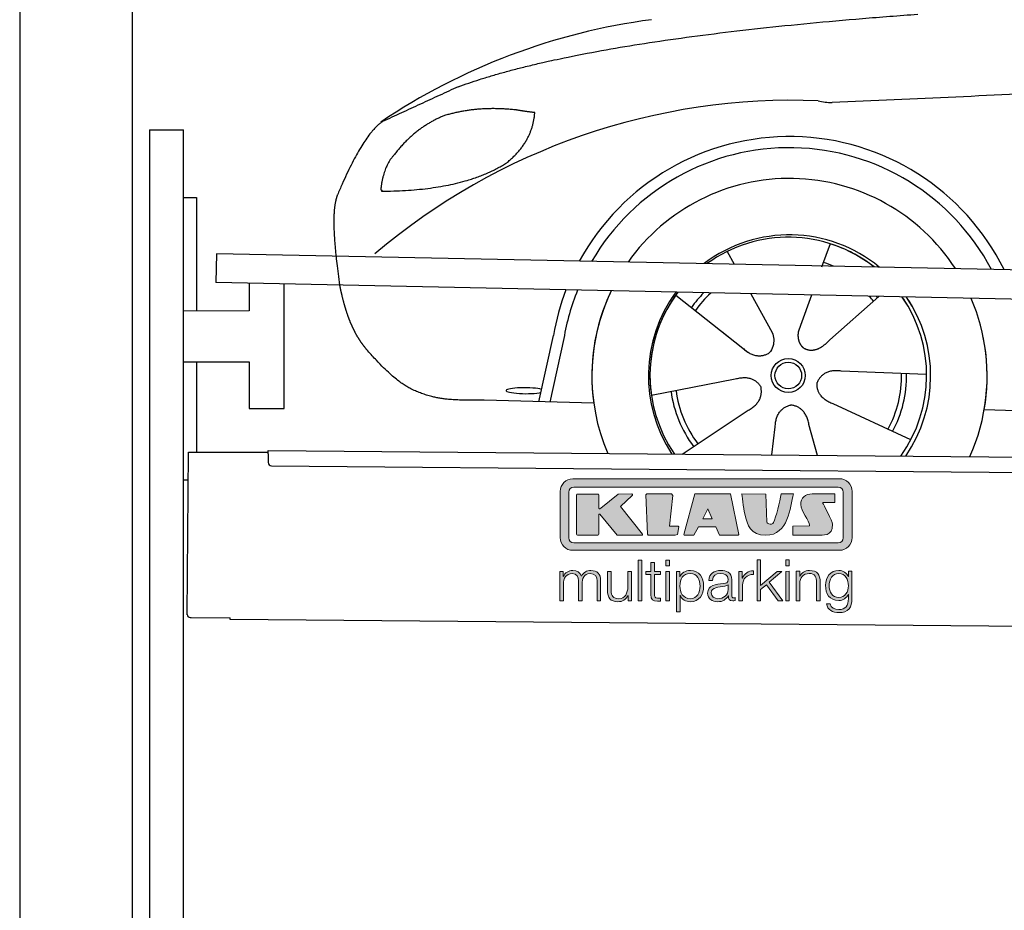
# Model space of a CAD drawing. Header units: millimetres. Extents: x -411 to 6777, y 0 to 6777.
# Tile 2 of 5: x 0 to 1744, y 3779 to 5357. Entities that reach past the tile are written whole.
import ezdxf

# ---------------------------------------------------------------- set-up
doc = ezdxf.new("R2010")
doc.units = ezdxf.units.MM
for name, color, linetype, lineweight in [('car', 10, 'Continuous', 25), ('Gebäude', 7, 'Continuous', 25), ('Logo', 7, 'Continuous', 25), ('Plattform', 7, 'Continuous', 25), ('Ständer hinten', 7, 'Continuous', 25)]:
    doc.layers.add(name, color=color, linetype=linetype, lineweight=lineweight)

# ---------------------------------------------------------------- blocks, each defined once
blk = doc.blocks.new('Car')
at = {"layer": 'car'}
for p, q in [((1409.5, 2780.1), (1394.8, 2738.2)), ((1227.4, 2764.7), (1240.1, 2742.3)), ((1227.5, 2764.8), (1240.2, 2742.3)), ((1137.1, 2686.7), (1256.6, 2593.8)), ((1269.7, 2690), (1308.2, 2621.8)), ((1377.4, 2688.8), (1358.4, 2634.8)), ((1496.6, 2687.4), (1410.4, 2609.9)), ((1358.4, 2634.8), (1354.7, 2624.5)), ((1219.2, 2622.9), (1265.7, 2586.7)), ((896.5, 2495.4), (921, 2613.3)), ((939.5, 2608), (916, 2495)), ((1582.5, 2549.9), (1431.2, 2554.8)), ((1095.4, 2508.7), (1243.8, 2539)), ((993.5, 2493.7), (799.3, 2497.1)), ((1555.4, 2433.7), (1417.5, 2496.4)), ((1150.9, 2404.9), (1267.1, 2483.7)), ((1685.1, 2488.8), (3734.1, 2454.2)), ((1390.8, 2405), (1375, 2459.6)), ((1309.6, 2405), (1315.2, 2454.6))]:
    blk.add_line(p, q, dxfattribs=at)
for radius in [30.1, 23.6]:
    blk.add_circle((1337.6, 2545.9), radius, dxfattribs=at)
for centre, radius, start, end in [((1246.6, 2062.8), 1122.3, 98.0395, 124.4377), ((1351.2, 1892.4), 1141.2, 88.2487, 130.916), ((1412.5, 3147.4), 117.4, 256.9855, 269.1884), ((1339.7, 2545.1), 424.2, 26.9197, 151.8432), ((1339.4, 2544.8), 404.8, 28.396, 150.3669), ((1339.7, 2545.1), 350, 33.4585, 145.3045), ((1339.7, 2545.1), 250, 51.0494, 127.7135), ((1337.6, 2545.9), 245, 52.2371, 126.5259), ((1337.6, 2545.9), 245, 52.2371, 72.9266), ((1337.6, 2545.9), 209.6, 68.0621, 73.3995), ((1339.7, 2545.1), 424.2, 159.4632, 170.7471), ((1339.7, 2545.1), 424.2, 159.4632, 170.7471), ((1339.4, 2544.8), 404.8, 158.434, 171.0238), ((1339.7, 2545.1), 350, 155.0104, 203.6179), ((1339.7, 2545.1), 350, 155.0104, 188.4487), ((1339.7, 2545.1), 350, 155.0104, 157.8717), ((1339.7, 2545.1), 250, 144.1237, 214.1037), ((1337.6, 2545.9), 245, 143.5289, 188.7348), ((1337.6, 2545.9), 245, 144.9266, 215.1376), ((1339.7, 2545.1), 250, 144.1237, 148.496), ((1337.6, 2545.9), 245, 143.5289, 148.0172), ((1337.6, 2545.9), 209.6, 136.2024, 145.3995), ((1337.6, 2545.9), 200.6, 133.7482, 145.5463), ((1337.6, 2545.9), 200.6, 41.6402, 44.9032), ((1337.6, 2545.9), 200.6, 41.6402, 44.9032), ((1337.6, 2545.9), 209.6, 41.655, 42.449), ((1337.6, 2545.9), 245, 30.7457, 35.1225), ((1337.6, 2545.9), 245, 324.9119, 35.1225), ((1339.7, 2545.1), 250, 30.267, 34.5277), ((1339.7, 2545.1), 250, 325.9458, 34.5277), ((1339.7, 2545.1), 350, 350.7505, 23.641), ((1339.7, 2545.1), 350, 350.7505, 23.641), ((1339.7, 2545.1), 350, 336.4317, 11.924), ((1337.6, 2545.9), 200.6, 332.1152, 1.5463), ((1337.6, 2545.9), 209.6, 332.262, 1.3995), ((1337.6, 2545.9), 209.6, 188.262, 217.3995), ((1337.6, 2545.9), 200.6, 188.1152, 217.5463)]:
    blk.add_arc(centre, radius, start, end, dxfattribs=at)
blk.add_ellipse((871.8, 2514.8), major_axis=(33.6, 0), ratio=0.157274, start_param=0.513473, end_param=5.704241, dxfattribs=at)
for points, degree in [([(748.5, 3052.2), (984.3, 3141), (1560.9, 3188.2)], 2), ([(4719.6, 3144.1), (3842.9, 3164.5), (1410.9, 3030.1)], 2), ([(748.5, 3052.2), (614.8, 2989.1)], 1), ([(724.9, 3001), (672.8, 2979.8), (635.2, 2929.4)], 2), ([(851.8, 3011.9), (784.1, 3019), (724.9, 3001)], 2), ([(835.5, 2918.3), (881.2, 2955.7), (884.4, 3007.6)], 2), ([(884.4, 3007.6), (866.7, 3009.5), (851.8, 3011.9)], 2), ([(614.8, 2989.1), (580.4, 2966), (536.3, 2858.5)], 2), ([(635.2, 2929.4), (617.1, 2909.5), (612.8, 2868.2)], 2), ([(614.1, 2865.9), (758.8, 2867.8), (835.5, 2918.3)], 2), ([(612.8, 2868.2), (616.2, 2868), (614.1, 2865.9)], 2), ([(536.3, 2858.5), (530, 2842.6), (528.2, 2814.1), (529.6, 2781.7), (541.5, 2698.6)], 4), ([(1256.6, 2593.8), (1280.1, 2572.1), (1303.3, 2585.6)], 2), ([(1431.2, 2554.8), (1399.5, 2558.6), (1388.7, 2534)], 2), ([(1243.8, 2539), (1274.5, 2548), (1289.2, 2525.6)], 2), ([(1417.5, 2496.4), (1387.4, 2507.1), (1388.7, 2534)], 2), ([(1267.1, 2483.7), (1294.9, 2499.3), (1289.2, 2525.6)], 2), ([(1315.2, 2454.6), (1316.1, 2486.5), (1342, 2493.7)], 2), ([(1375, 2459.6), (1368.7, 2491), (1342, 2493.7)], 2)]:
    blk.add_open_spline(points, degree=degree, dxfattribs=at)
for points, degree, knots in [([(541.5, 2698.6), (542.4, 2694.3), (543.3, 2690.1), (544.3, 2686), (545.3, 2682), (548.9, 2667.2), (553, 2653.6), (557.5, 2641.1), (562.5, 2629.8)], 4, [0.4914944, 0.4914944, 0.4914944, 0.4914944, 0.4914944, 0.5422469, 0.5422469, 0.5422469, 0.5422469, 0.728655, 0.728655, 0.728655, 0.728655, 0.728655]), ([(562.2, 2630.6), (563.6, 2627.4), (565, 2624.3), (566.5, 2621.3), (567.9, 2618.5), (573.7, 2607.4), (579.7, 2598), (586, 2590.2), (592.6, 2582.7)], 4, [0.7288005, 0.7288005, 0.7288005, 0.7288005, 0.7288005, 0.7843928, 0.7843928, 0.7843928, 0.7843928, 1, 1, 1, 1, 1]), ([(1308.2, 2621.8), (1309.9, 2617.7), (1310.9, 2613.7), (1311.2, 2609.9), (1312, 2601.3), (1309.3, 2593.2), (1303.3, 2585.6)], 3, [0.2167758, 0.2167758, 0.2167758, 0.2167758, 0.4600873, 0.4600873, 0.4600873, 1, 1, 1, 1]), ([(1354.7, 2624.5), (1354.2, 2621.4), (1353.9, 2618.3), (1354, 2615.4), (1354.4, 2612.6), (1355.2, 2606.8), (1357.3, 2601.5), (1360.9, 2597), (1365.8, 2594)], 4, [0.3191838, 0.3191838, 0.3191838, 0.3191838, 0.3191838, 0.5438253, 0.5438253, 0.5438253, 0.5438253, 1, 1, 1, 1, 1]), ([(1410.4, 2609.9), (1410.4, 2609.9), (1410.4, 2609.9), (1410.4, 2609.9), (1410.4, 2609.9), (1401.4, 2600), (1390.8, 2590), (1376.6, 2587.5), (1365.8, 2594)], 4, [-0.000003, -0.000003, -0.000003, -0.000003, -0.000003, 0, 0, 0, 0, 1, 1, 1, 1, 1]), ([(799.3, 2497.1), (774.6, 2497.6), (719, 2493.5), (682.8, 2507.1), (638.9, 2531.8), (592.6, 2582.7)], 4, [0, 0, 0, 0, 0, 0.597866, 1, 1, 1, 1, 1])]:
    blk.add_open_spline(points, degree=degree, knots=knots, dxfattribs=at)
blk = doc.blocks.new('KLAUS')
at = {"layer": 'Logo'}
h = blk.add_hatch(color=8, dxfattribs=at)
h.dxf.hatch_style = 2
edge = h.paths.add_edge_path()
edge.add_spline(control_points=[(3.6, 29.09), (2.88, 29.09), (2.3, 28.51), (2.3, 27.8), (2.3, 27.8), (2.3, 16.11), (2.3, 16.11), (2.3, 15.39), (2.88, 14.81), (3.6, 14.81), (3.6, 14.81), (71.16, 14.81), (71.16, 14.81), (71.88, 14.81), (72.46, 15.39), (72.46, 16.11), (72.46, 16.11), (72.46, 27.8), (72.46, 27.8), (72.46, 28.51), (71.88, 29.09), (71.16, 29.09), (71.16, 29.09), (3.6, 29.09), (3.6, 29.09), (3.6, 29.09), (3.6, 29.09), (3.6, 29.09)], knot_values=[0, 0, 0, 0, 1, 1, 1, 2, 2, 2, 3, 3, 3, 4, 4, 4, 5, 5, 5, 6, 6, 6, 7, 7, 7, 8, 8, 8, 9, 9, 9, 9], degree=3, periodic=0)
edge = h.paths.add_edge_path()
edge.add_spline(control_points=[(3.35, 31.23), (3.35, 31.23), (71.47, 31.23), (71.47, 31.23), (73.26, 31.23), (74.71, 29.77), (74.71, 27.99), (74.71, 27.99), (74.71, 16.17), (74.71, 16.17), (74.71, 14.38), (73.26, 12.93), (71.47, 12.93), (71.47, 12.93), (3.35, 12.93), (3.35, 12.93), (1.56, 12.93), (0.11, 14.38), (0.11, 16.17), (0.11, 16.17), (0.11, 27.99), (0.11, 27.99), (0.11, 29.77), (1.56, 31.23), (3.35, 31.23), (3.35, 31.23), (3.35, 31.23), (3.35, 31.23)], knot_values=[0, 0, 0, 0, 1, 1, 1, 2, 2, 2, 3, 3, 3, 4, 4, 4, 5, 5, 5, 6, 6, 6, 7, 7, 7, 8, 8, 8, 9, 9, 9, 9], degree=3, periodic=0)
h = blk.add_hatch(color=8, dxfattribs=at)
h.dxf.hatch_style = 2
edge = h.paths.add_edge_path()
edge.add_spline(control_points=[(4.5, 27.33), (4.5, 27.33), (9.7, 27.33), (9.7, 27.33), (9.84, 27.33), (9.96, 27.22), (9.96, 27.08), (9.96, 27.08), (9.96, 23.69), (9.96, 23.69), (9.96, 23.69), (9.94, 23.64), (10.04, 23.59), (10.14, 23.53), (10.2, 23.57), (10.2, 23.57), (10.2, 23.57), (10.51, 23.75), (10.51, 23.75), (10.51, 23.75), (14.94, 27.33), (14.94, 27.33), (14.94, 27.33), (18.41, 27.33), (18.41, 27.33), (18.41, 27.33), (18.49, 27.33), (18.56, 27.2), (18.65, 27.04), (18.53, 26.91), (18.53, 26.91), (18.53, 26.91), (15.49, 24.11), (15.49, 24.11), (15.49, 24.11), (21.14, 17.06), (21.14, 17.06), (21.14, 17.06), (21.13, 16.91), (21.13, 16.91), (21.08, 16.84), (20.99, 16.82), (20.99, 16.82), (20.99, 16.82), (14.7, 16.82), (14.7, 16.82), (14.7, 16.82), (10.26, 22.17), (10.26, 22.17), (10.26, 22.17), (10.19, 22.24), (10.08, 22.21), (9.97, 22.18), (9.96, 22.11), (9.96, 22.11), (9.96, 22.11), (9.96, 17.08), (9.96, 17.08), (9.96, 16.94), (9.84, 16.82), (9.7, 16.82), (9.7, 16.82), (4.5, 16.82), (4.5, 16.82), (4.36, 16.82), (4.25, 16.94), (4.25, 17.08), (4.25, 17.08), (4.25, 27.08), (4.25, 27.08), (4.25, 27.22), (4.36, 27.33), (4.5, 27.33), (4.5, 27.33), (4.5, 27.33), (4.5, 27.33)], knot_values=[0, 0, 0, 0, 1, 1, 1, 2, 2, 2, 3, 3, 3, 4, 4, 4, 5, 5, 5, 6, 6, 6, 7, 7, 7, 8, 8, 8, 9, 9, 9, 10, 10, 10, 11, 11, 11, 12, 12, 12, 13, 13, 13, 14, 14, 14, 15, 15, 15, 16, 16, 16, 17, 17, 17, 18, 18, 18, 19, 19, 19, 20, 20, 20, 21, 21, 21, 22, 22, 22, 23, 23, 23, 24, 24, 24, 25, 25, 25, 25], degree=3, periodic=0)
h = blk.add_hatch(color=8, dxfattribs=at)
h.dxf.hatch_style = 2
h.paths.add_polyline_path([(22.42, 17.06), (21.97, 27.15), (22.24, 27.33), (28.55, 27.33), (28.86, 26.97), (28.01, 19.08), (30.26, 19.07), (30.44, 18.95), (30.08, 16.95), (29.49, 16.82), (22.6, 16.82)])
h = blk.add_hatch(color=8, dxfattribs=at)
h.paths.add_polyline_path([(36.52, 21.01), (38.93, 21.01), (37.87, 23.57)])
h.paths.add_polyline_path([(34.52, 27.33), (43.65, 27.33), (45.76, 16.94), (45.57, 16.82), (40.83, 16.82), (39.89, 18.95), (35.42, 18.95), (34.27, 16.82), (31.78, 16.82), (31.66, 17)])
h = blk.add_hatch(color=8, dxfattribs=at)
h.dxf.hatch_style = 2
edge = h.paths.add_edge_path()
edge.add_spline(control_points=[(52.69, 27.32), (52.69, 27.32), (52.88, 20.14), (52.88, 20.14), (53.01, 19.89), (53.2, 19.77), (53.43, 19.71), (53.91, 19.59), (54.43, 19.57), (54.64, 20.03), (55.23, 21.34), (56.27, 25.45), (56.6, 27.33), (56.6, 27.33), (59.77, 27.33), (59.77, 27.33), (58.77, 23.9), (58.56, 16.82), (52.63, 16.76), (48.72, 16.72), (48.01, 19.35), (47.27, 22.24), (46.89, 23.68), (46.54, 27.33), (46.54, 27.33), (46.54, 27.33), (52.69, 27.32), (52.69, 27.32), (52.69, 27.32), (52.69, 27.32), (52.69, 27.32)], knot_values=[0, 0, 0, 0, 1, 1, 1, 2, 2, 2, 3, 3, 3, 4, 4, 4, 5, 5, 5, 6, 6, 6, 7, 7, 7, 8, 8, 8, 9, 9, 9, 10, 10, 10, 10], degree=3, periodic=0)
h = blk.add_hatch(color=8, dxfattribs=at)
h.dxf.hatch_style = 2
edge = h.paths.add_edge_path()
edge.add_spline(control_points=[(64.46, 27.33), (64.46, 27.33), (70.31, 27.33), (70.31, 27.33), (70.31, 26.52), (70.31, 26.02), (70.31, 25.12), (70.31, 25.12), (67.3, 25.12), (67.3, 25.12), (67.24, 25.04), (67.25, 25.11), (67.25, 24.91), (67.25, 24.88), (69.73, 20.38), (69.73, 19.57), (69.73, 16.4), (67.22, 16.81), (65.9, 16.82), (65.9, 16.82), (59.59, 16.82), (59.59, 16.82), (59.59, 17.76), (59.59, 18.23), (59.59, 19.14), (59.59, 19.14), (63.75, 19.14), (63.75, 19.14), (63.82, 19.22), (63.81, 19.11), (63.81, 19.31), (63.81, 20.32), (61.58, 23.06), (61.58, 24.63), (61.58, 26.33), (62.83, 27.34), (64.46, 27.33), (64.46, 27.33), (64.46, 27.33), (64.46, 27.33)], knot_values=[0, 0, 0, 0, 1, 1, 1, 2, 2, 2, 3, 3, 3, 4, 4, 4, 5, 5, 5, 6, 6, 6, 7, 7, 7, 8, 8, 8, 9, 9, 9, 10, 10, 10, 11, 11, 11, 12, 12, 12, 13, 13, 13, 13], degree=3, periodic=0)
h = blk.add_hatch(color=30, dxfattribs=at)
h.dxf.hatch_style = 2
h.paths.add_polyline_path([(20.07, 0), (20.99, 0), (20.99, 10.45), (20.07, 10.45)])
h = blk.add_hatch(color=30, dxfattribs=at)
h.paths.add_polyline_path([(27.1, 0), (28.03, 0), (28.03, 7.55), (27.1, 7.55)])
h.paths.add_polyline_path([(27.1, 8.98), (28.03, 8.98), (28.03, 10.45), (27.1, 10.45)])
h = blk.add_hatch(color=30, dxfattribs=at)
h.dxf.hatch_style = 2
h.paths.add_polyline_path([(50.4, 0), (51.32, 0), (51.32, 2.87), (52.82, 4.11), (55.8, 0), (56.96, 0), (53.52, 4.76), (56.74, 7.55), (55.51, 7.55), (51.32, 3.89), (51.32, 10.45), (50.4, 10.45)])
h = blk.add_hatch(color=30, dxfattribs=at)
h.paths.add_polyline_path([(57.74, 0), (58.66, 0), (58.66, 7.55), (57.74, 7.55)])
h.paths.add_polyline_path([(57.74, 8.98), (58.66, 8.98), (58.66, 10.45), (57.74, 10.45)])
h = blk.add_hatch(color=30, dxfattribs=at)
h.dxf.hatch_style = 2
edge = h.paths.add_edge_path()
edge.add_spline(control_points=[(0, 0), (0, 0), (0.92, 0), (0.92, 0), (0.92, 0), (0.92, 4.22), (0.92, 4.22), (0.94, 5.8), (1.58, 7), (3.18, 7), (4.35, 7), (4.77, 6.15), (4.76, 5.12), (4.76, 5.12), (4.76, 0), (4.76, 0), (4.76, 0), (5.68, 0), (5.68, 0), (5.68, 0), (5.68, 4.27), (5.68, 4.27), (5.68, 5.68), (6.14, 7), (7.73, 7), (9.05, 7), (9.52, 6.32), (9.52, 5.08), (9.52, 5.08), (9.52, 0), (9.52, 0), (9.52, 0), (10.44, 0), (10.44, 0), (10.44, 0), (10.44, 5.12), (10.44, 5.12), (10.44, 6.91), (9.59, 7.77), (7.94, 7.77), (6.94, 7.77), (5.99, 7.29), (5.54, 6.3), (5.26, 7.29), (4.36, 7.77), (3.37, 7.77), (2.17, 7.77), (1.38, 7.19), (0.89, 6.28), (0.89, 6.28), (0.85, 6.28), (0.85, 6.28), (0.85, 6.28), (0.85, 7.55), (0.85, 7.55), (0.85, 7.55), (0, 7.55), (0, 7.55), (0, 7.55), (0, 0), (0, 0), (0, 0), (0, 0), (0, 0)], knot_values=[0, 0, 0, 0, 1, 1, 1, 2, 2, 2, 3, 3, 3, 4, 4, 4, 5, 5, 5, 6, 6, 6, 7, 7, 7, 8, 8, 8, 9, 9, 9, 10, 10, 10, 11, 11, 11, 12, 12, 12, 13, 13, 13, 14, 14, 14, 15, 15, 15, 16, 16, 16, 17, 17, 17, 18, 18, 18, 19, 19, 19, 20, 20, 20, 21, 21, 21, 21], degree=3, periodic=0)
h = blk.add_hatch(color=30, dxfattribs=at)
h.dxf.hatch_style = 2
edge = h.paths.add_edge_path()
edge.add_spline(control_points=[(18.31, 7.55), (18.31, 7.55), (17.39, 7.55), (17.39, 7.55), (17.39, 7.55), (17.39, 3.59), (17.39, 3.59), (17.39, 2.05), (16.7, 0.56), (15.12, 0.56), (13.66, 0.56), (13.15, 1.27), (13.1, 2.64), (13.1, 2.64), (13.1, 7.55), (13.1, 7.55), (13.1, 7.55), (12.18, 7.55), (12.18, 7.55), (12.18, 7.55), (12.18, 2.65), (12.18, 2.65), (12.18, 0.89), (12.93, -0.22), (14.83, -0.22), (15.96, -0.22), (16.95, 0.35), (17.44, 1.36), (17.44, 1.36), (17.47, 1.36), (17.47, 1.36), (17.47, 1.36), (17.47, 0), (17.47, 0), (17.47, 0), (18.31, 0), (18.31, 0), (18.31, 0), (18.31, 7.55), (18.31, 7.55), (18.31, 7.55), (18.31, 7.55), (18.31, 7.55)], knot_values=[0, 0, 0, 0, 1, 1, 1, 2, 2, 2, 3, 3, 3, 4, 4, 4, 5, 5, 5, 6, 6, 6, 7, 7, 7, 8, 8, 8, 9, 9, 9, 10, 10, 10, 11, 11, 11, 12, 12, 12, 13, 13, 13, 14, 14, 14, 14], degree=3, periodic=0)
h = blk.add_hatch(color=30, dxfattribs=at)
h.dxf.hatch_style = 2
edge = h.paths.add_edge_path()
edge.add_spline(control_points=[(24.22, 9.82), (24.22, 9.82), (23.3, 9.82), (23.3, 9.82), (23.3, 9.82), (23.3, 7.55), (23.3, 7.55), (23.3, 7.55), (21.98, 7.55), (21.98, 7.55), (21.98, 7.55), (21.98, 6.78), (21.98, 6.78), (21.98, 6.78), (23.3, 6.78), (23.3, 6.78), (23.3, 6.78), (23.3, 1.61), (23.3, 1.61), (23.28, 0.32), (23.71, -0.09), (24.94, -0.09), (25.22, -0.09), (25.48, -0.06), (25.76, -0.06), (25.76, -0.06), (25.76, 0.73), (25.76, 0.73), (25.5, 0.7), (25.23, 0.69), (24.97, 0.69), (24.31, 0.73), (24.22, 1.08), (24.22, 1.68), (24.22, 1.68), (24.22, 6.78), (24.22, 6.78), (24.22, 6.78), (25.76, 6.78), (25.76, 6.78), (25.76, 6.78), (25.76, 7.55), (25.76, 7.55), (25.76, 7.55), (24.22, 7.55), (24.22, 7.55), (24.22, 7.55), (24.22, 9.82), (24.22, 9.82), (24.22, 9.82), (24.22, 9.82), (24.22, 9.82)], knot_values=[0, 0, 0, 0, 1, 1, 1, 2, 2, 2, 3, 3, 3, 4, 4, 4, 5, 5, 5, 6, 6, 6, 7, 7, 7, 8, 8, 8, 9, 9, 9, 10, 10, 10, 11, 11, 11, 12, 12, 12, 13, 13, 13, 14, 14, 14, 15, 15, 15, 16, 16, 16, 17, 17, 17, 17], degree=3, periodic=0)
h = blk.add_hatch(color=30, dxfattribs=at)
edge = h.paths.add_edge_path()
edge.add_spline(control_points=[(35.84, 3.78), (35.84, 2.21), (35.12, 0.56), (33.37, 0.56), (31.4, 0.56), (30.72, 2.21), (30.72, 3.78), (30.72, 5.49), (31.33, 7), (33.37, 7), (35.12, 7), (35.84, 5.34), (35.84, 3.78), (35.84, 3.78), (35.84, 3.78), (35.84, 3.78)], knot_values=[0, 0, 0, 0, 1, 1, 1, 2, 2, 2, 3, 3, 3, 4, 4, 4, 5, 5, 5, 5], degree=3, periodic=0)
edge = h.paths.add_edge_path()
edge.add_spline(control_points=[(29.79, -2.8), (29.79, -2.8), (30.72, -2.8), (30.72, -2.8), (30.72, -2.8), (30.72, 1.43), (30.72, 1.43), (30.72, 1.43), (30.74, 1.43), (30.74, 1.43), (31.14, 0.35), (32.24, -0.22), (33.37, -0.22), (35.66, -0.22), (36.76, 1.64), (36.76, 3.78), (36.76, 5.91), (35.66, 7.77), (33.37, 7.77), (32.15, 7.77), (31.1, 7.14), (30.67, 6.12), (30.67, 6.12), (30.64, 6.12), (30.64, 6.12), (30.64, 6.12), (30.64, 7.55), (30.64, 7.55), (30.64, 7.55), (29.79, 7.55), (29.79, 7.55), (29.79, 7.55), (29.79, -2.8), (29.79, -2.8), (29.79, -2.8), (29.79, -2.8), (29.79, -2.8)], knot_values=[0, 0, 0, 0, 1, 1, 1, 2, 2, 2, 3, 3, 3, 4, 4, 4, 5, 5, 5, 6, 6, 6, 7, 7, 7, 8, 8, 8, 9, 9, 9, 10, 10, 10, 11, 11, 11, 12, 12, 12, 12], degree=3, periodic=0)
h = blk.add_hatch(color=30, dxfattribs=at)
edge = h.paths.add_edge_path()
edge.add_spline(control_points=[(43.03, 2.93), (43.04, 1.45), (41.8, 0.56), (40.39, 0.56), (39.53, 0.56), (38.71, 1.13), (38.71, 2.05), (38.71, 3.53), (40.66, 3.51), (42.22, 3.79), (42.47, 3.84), (42.88, 3.91), (43, 4.13), (43, 4.13), (43.03, 4.13), (43.03, 4.13), (43.03, 4.13), (43.03, 2.93), (43.03, 2.93), (43.03, 2.93), (43.03, 2.93), (43.03, 2.93)], knot_values=[0, 0, 0, 0, 1, 1, 1, 2, 2, 2, 3, 3, 3, 4, 4, 4, 5, 5, 5, 6, 6, 6, 7, 7, 7, 7], degree=3, periodic=0)
edge = h.paths.add_edge_path()
edge.add_spline(control_points=[(39.03, 5.24), (39.06, 6.47), (39.91, 7), (41.05, 7), (42.14, 7), (43.03, 6.69), (43.03, 5.45), (43.03, 4.61), (42.6, 4.51), (41.84, 4.42), (39.85, 4.19), (37.79, 4.11), (37.79, 1.99), (37.79, 0.47), (38.93, -0.22), (40.32, -0.22), (41.77, -0.22), (42.43, 0.34), (43.07, 1.32), (43.07, 1.32), (43.1, 1.32), (43.1, 1.32), (43.1, 0.53), (43.25, 0), (44.19, 0), (44.43, 0), (44.58, 0.01), (44.79, 0.06), (44.79, 0.06), (44.79, 0.83), (44.79, 0.83), (44.71, 0.81), (44.6, 0.78), (44.49, 0.78), (44.13, 0.78), (43.95, 0.98), (43.95, 1.33), (43.95, 1.33), (43.95, 5.34), (43.95, 5.34), (43.95, 7.36), (42.5, 7.77), (41.17, 7.77), (39.44, 7.77), (38.2, 7.01), (38.11, 5.24), (38.11, 5.24), (39.03, 5.24), (39.03, 5.24), (39.03, 5.24), (39.03, 5.24), (39.03, 5.24)], knot_values=[0, 0, 0, 0, 1, 1, 1, 2, 2, 2, 3, 3, 3, 4, 4, 4, 5, 5, 5, 6, 6, 6, 7, 7, 7, 8, 8, 8, 9, 9, 9, 10, 10, 10, 11, 11, 11, 12, 12, 12, 13, 13, 13, 14, 14, 14, 15, 15, 15, 16, 16, 16, 17, 17, 17, 17], degree=3, periodic=0)
h = blk.add_hatch(color=30, dxfattribs=at)
h.dxf.hatch_style = 2
edge = h.paths.add_edge_path()
edge.add_spline(control_points=[(45.79, 0), (45.79, 0), (46.71, 0), (46.71, 0), (46.71, 0), (46.71, 4.03), (46.71, 4.03), (46.71, 5.59), (47.85, 6.82), (49.52, 6.73), (49.52, 6.73), (49.52, 7.66), (49.52, 7.66), (48.16, 7.72), (47.14, 7), (46.67, 5.78), (46.67, 5.78), (46.64, 5.78), (46.64, 5.78), (46.64, 5.78), (46.64, 7.55), (46.64, 7.55), (46.64, 7.55), (45.79, 7.55), (45.79, 7.55), (45.79, 7.55), (45.79, 0), (45.79, 0), (45.79, 0), (45.79, 0), (45.79, 0)], knot_values=[0, 0, 0, 0, 1, 1, 1, 2, 2, 2, 3, 3, 3, 4, 4, 4, 5, 5, 5, 6, 6, 6, 7, 7, 7, 8, 8, 8, 9, 9, 9, 10, 10, 10, 10], degree=3, periodic=0)
h = blk.add_hatch(color=30, dxfattribs=at)
h.dxf.hatch_style = 2
edge = h.paths.add_edge_path()
edge.add_spline(control_points=[(60.41, 0), (60.41, 0), (61.33, 0), (61.33, 0), (61.33, 0), (61.33, 4.41), (61.33, 4.41), (61.36, 5.89), (62.24, 7), (63.7, 7), (65.2, 7), (65.62, 6.02), (65.62, 4.71), (65.62, 4.71), (65.62, 0), (65.62, 0), (65.62, 0), (66.54, 0), (66.54, 0), (66.54, 0), (66.54, 4.86), (66.54, 4.86), (66.54, 6.66), (65.9, 7.77), (63.78, 7.77), (62.71, 7.77), (61.7, 7.16), (61.36, 6.25), (61.36, 6.25), (61.33, 6.25), (61.33, 6.25), (61.33, 6.25), (61.33, 7.55), (61.33, 7.55), (61.33, 7.55), (60.41, 7.55), (60.41, 7.55), (60.41, 7.55), (60.41, 0), (60.41, 0), (60.41, 0), (60.41, 0), (60.41, 0)], knot_values=[0, 0, 0, 0, 1, 1, 1, 2, 2, 2, 3, 3, 3, 4, 4, 4, 5, 5, 5, 6, 6, 6, 7, 7, 7, 8, 8, 8, 9, 9, 9, 10, 10, 10, 11, 11, 11, 12, 12, 12, 13, 13, 13, 14, 14, 14, 14], degree=3, periodic=0)
h = blk.add_hatch(color=30, dxfattribs=at)
edge = h.paths.add_edge_path()
edge.add_spline(control_points=[(71.32, 0.86), (69.62, 0.86), (68.83, 2.34), (68.83, 3.86), (68.83, 5.43), (69.56, 7), (71.32, 7), (73.06, 7), (73.75, 5.34), (73.75, 3.86), (73.75, 2.33), (72.91, 0.86), (71.32, 0.86), (71.32, 0.86), (71.32, 0.86), (71.32, 0.86)], knot_values=[0, 0, 0, 0, 1, 1, 1, 2, 2, 2, 3, 3, 3, 4, 4, 4, 5, 5, 5, 5], degree=3, periodic=0)
edge = h.paths.add_edge_path()
edge.add_spline(control_points=[(74.67, 7.55), (74.67, 7.55), (73.75, 7.55), (73.75, 7.55), (73.75, 7.55), (73.75, 6.25), (73.75, 6.25), (73.75, 6.25), (73.72, 6.25), (73.72, 6.25), (73.35, 7.09), (72.41, 7.77), (71.32, 7.77), (69.13, 7.77), (67.9, 6.05), (67.9, 3.97), (67.9, 1.82), (68.9, 0.09), (71.32, 0.09), (72.4, 0.09), (73.29, 0.72), (73.72, 1.64), (73.72, 1.64), (73.75, 1.64), (73.75, 1.64), (73.75, 1.64), (73.75, 0.61), (73.75, 0.61), (73.75, -1.23), (73.01, -2.24), (71.32, -2.24), (70.29, -2.24), (69.31, -1.85), (69.1, -0.73), (69.1, -0.73), (68.18, -0.73), (68.18, -0.73), (68.31, -2.34), (69.81, -3.02), (71.32, -3.02), (73.79, -3.02), (74.65, -1.64), (74.67, 0.61), (74.67, 0.61), (74.67, 7.55), (74.67, 7.55), (74.67, 7.55), (74.67, 7.55), (74.67, 7.55)], knot_values=[0, 0, 0, 0, 1, 1, 1, 2, 2, 2, 3, 3, 3, 4, 4, 4, 5, 5, 5, 6, 6, 6, 7, 7, 7, 8, 8, 8, 9, 9, 9, 10, 10, 10, 11, 11, 11, 12, 12, 12, 13, 13, 13, 14, 14, 14, 15, 15, 15, 16, 16, 16, 16], degree=3, periodic=0)
at = {"layer": 'Logo', "lineweight": 0}
for points in [[(22.42, 17.06), (21.97, 27.15), (22.24, 27.33), (28.55, 27.33), (28.86, 26.97), (28.01, 19.08), (30.26, 19.07), (30.44, 18.95), (30.08, 16.95), (29.49, 16.82), (22.6, 16.82), (22.42, 17.06), (22.42, 17.06)], [(34.52, 27.33), (43.65, 27.33), (45.76, 16.94), (45.57, 16.82), (40.83, 16.82), (39.89, 18.95), (35.42, 18.95), (34.27, 16.82), (31.78, 16.82), (31.66, 17), (34.52, 27.33), (34.52, 27.33)], [(36.52, 21.01), (38.93, 21.01), (37.87, 23.57), (36.52, 21.01), (36.52, 21.01)], [(20.07, 0), (20.99, 0), (20.99, 10.45), (20.07, 10.45), (20.07, 0), (20.07, 0)], [(27.1, 8.98), (28.03, 8.98), (28.03, 10.45), (27.1, 10.45), (27.1, 8.98), (27.1, 8.98)], [(50.4, 0), (51.32, 0), (51.32, 2.87), (52.82, 4.11), (55.8, 0), (56.96, 0), (53.52, 4.76), (56.74, 7.55), (55.51, 7.55), (51.32, 3.89), (51.32, 10.45), (50.4, 10.45), (50.4, 0), (50.4, 0)], [(57.74, 8.98), (58.66, 8.98), (58.66, 10.45), (57.74, 10.45), (57.74, 8.98), (57.74, 8.98)], [(27.1, 0), (28.03, 0), (28.03, 7.55), (27.1, 7.55), (27.1, 0), (27.1, 0)], [(57.74, 0), (58.66, 0), (58.66, 7.55), (57.74, 7.55), (57.74, 0), (57.74, 0)]]:
    blk.add_lwpolyline(points, dxfattribs=at)
for points, knots in [([(3.35, 31.23), (3.35, 31.23), (71.47, 31.23), (71.47, 31.23), (73.26, 31.23), (74.71, 29.77), (74.71, 27.99), (74.71, 27.99), (74.71, 16.17), (74.71, 16.17), (74.71, 14.38), (73.26, 12.93), (71.47, 12.93), (71.47, 12.93), (3.35, 12.93), (3.35, 12.93), (1.56, 12.93), (0.11, 14.38), (0.11, 16.17), (0.11, 16.17), (0.11, 27.99), (0.11, 27.99), (0.11, 29.77), (1.56, 31.23), (3.35, 31.23), (3.35, 31.23), (3.35, 31.23), (3.35, 31.23)], [0, 0, 0, 0, 1, 1, 1, 2, 2, 2, 3, 3, 3, 4, 4, 4, 5, 5, 5, 6, 6, 6, 7, 7, 7, 8, 8, 8, 9, 9, 9, 9]), ([(3.6, 29.09), (2.88, 29.09), (2.3, 28.51), (2.3, 27.8), (2.3, 27.8), (2.3, 16.11), (2.3, 16.11), (2.3, 15.39), (2.88, 14.81), (3.6, 14.81), (3.6, 14.81), (71.16, 14.81), (71.16, 14.81), (71.88, 14.81), (72.46, 15.39), (72.46, 16.11), (72.46, 16.11), (72.46, 27.8), (72.46, 27.8), (72.46, 28.51), (71.88, 29.09), (71.16, 29.09), (71.16, 29.09), (3.6, 29.09), (3.6, 29.09), (3.6, 29.09), (3.6, 29.09), (3.6, 29.09)], [0, 0, 0, 0, 1, 1, 1, 2, 2, 2, 3, 3, 3, 4, 4, 4, 5, 5, 5, 6, 6, 6, 7, 7, 7, 8, 8, 8, 9, 9, 9, 9]), ([(4.5, 27.33), (4.5, 27.33), (9.7, 27.33), (9.7, 27.33), (9.84, 27.33), (9.96, 27.22), (9.96, 27.08), (9.96, 27.08), (9.96, 23.69), (9.96, 23.69), (9.96, 23.69), (9.94, 23.64), (10.04, 23.59), (10.14, 23.53), (10.2, 23.57), (10.2, 23.57), (10.2, 23.57), (10.51, 23.75), (10.51, 23.75), (10.51, 23.75), (14.94, 27.33), (14.94, 27.33), (14.94, 27.33), (18.41, 27.33), (18.41, 27.33), (18.41, 27.33), (18.49, 27.33), (18.56, 27.2), (18.65, 27.04), (18.53, 26.91), (18.53, 26.91), (18.53, 26.91), (15.49, 24.11), (15.49, 24.11), (15.49, 24.11), (21.14, 17.06), (21.14, 17.06), (21.14, 17.06), (21.13, 16.91), (21.13, 16.91), (21.08, 16.84), (20.99, 16.82), (20.99, 16.82), (20.99, 16.82), (14.7, 16.82), (14.7, 16.82), (14.7, 16.82), (10.26, 22.17), (10.26, 22.17), (10.26, 22.17), (10.19, 22.24), (10.08, 22.21), (9.97, 22.18), (9.96, 22.11), (9.96, 22.11), (9.96, 22.11), (9.96, 17.08), (9.96, 17.08), (9.96, 16.94), (9.84, 16.82), (9.7, 16.82), (9.7, 16.82), (4.5, 16.82), (4.5, 16.82), (4.36, 16.82), (4.25, 16.94), (4.25, 17.08), (4.25, 17.08), (4.25, 27.08), (4.25, 27.08), (4.25, 27.22), (4.36, 27.33), (4.5, 27.33), (4.5, 27.33), (4.5, 27.33), (4.5, 27.33)], [0, 0, 0, 0, 1, 1, 1, 2, 2, 2, 3, 3, 3, 4, 4, 4, 5, 5, 5, 6, 6, 6, 7, 7, 7, 8, 8, 8, 9, 9, 9, 10, 10, 10, 11, 11, 11, 12, 12, 12, 13, 13, 13, 14, 14, 14, 15, 15, 15, 16, 16, 16, 17, 17, 17, 18, 18, 18, 19, 19, 19, 20, 20, 20, 21, 21, 21, 22, 22, 22, 23, 23, 23, 24, 24, 24, 25, 25, 25, 25]), ([(52.69, 27.32), (52.69, 27.32), (52.88, 20.14), (52.88, 20.14), (53.01, 19.89), (53.2, 19.77), (53.43, 19.71), (53.91, 19.59), (54.43, 19.57), (54.64, 20.03), (55.23, 21.34), (56.27, 25.45), (56.6, 27.33), (56.6, 27.33), (59.77, 27.33), (59.77, 27.33), (58.77, 23.9), (58.56, 16.82), (52.63, 16.76), (48.72, 16.72), (48.01, 19.35), (47.27, 22.24), (46.89, 23.68), (46.54, 27.33), (46.54, 27.33), (46.54, 27.33), (52.69, 27.32), (52.69, 27.32), (52.69, 27.32), (52.69, 27.32), (52.69, 27.32)], [0, 0, 0, 0, 1, 1, 1, 2, 2, 2, 3, 3, 3, 4, 4, 4, 5, 5, 5, 6, 6, 6, 7, 7, 7, 8, 8, 8, 9, 9, 9, 10, 10, 10, 10]), ([(64.46, 27.33), (64.46, 27.33), (70.31, 27.33), (70.31, 27.33), (70.31, 26.52), (70.31, 26.02), (70.31, 25.12), (70.31, 25.12), (67.3, 25.12), (67.3, 25.12), (67.24, 25.04), (67.25, 25.11), (67.25, 24.91), (67.25, 24.88), (69.73, 20.38), (69.73, 19.57), (69.73, 16.4), (67.22, 16.81), (65.9, 16.82), (65.9, 16.82), (59.59, 16.82), (59.59, 16.82), (59.59, 17.76), (59.59, 18.23), (59.59, 19.14), (59.59, 19.14), (63.75, 19.14), (63.75, 19.14), (63.82, 19.22), (63.81, 19.11), (63.81, 19.31), (63.81, 20.32), (61.58, 23.06), (61.58, 24.63), (61.58, 26.33), (62.83, 27.34), (64.46, 27.33), (64.46, 27.33), (64.46, 27.33), (64.46, 27.33)], [0, 0, 0, 0, 1, 1, 1, 2, 2, 2, 3, 3, 3, 4, 4, 4, 5, 5, 5, 6, 6, 6, 7, 7, 7, 8, 8, 8, 9, 9, 9, 10, 10, 10, 11, 11, 11, 12, 12, 12, 13, 13, 13, 13]), ([(0, 0), (0, 0), (0.92, 0), (0.92, 0), (0.92, 0), (0.92, 4.22), (0.92, 4.22), (0.94, 5.8), (1.58, 7), (3.18, 7), (4.35, 7), (4.77, 6.15), (4.76, 5.12), (4.76, 5.12), (4.76, 0), (4.76, 0), (4.76, 0), (5.68, 0), (5.68, 0), (5.68, 0), (5.68, 4.27), (5.68, 4.27), (5.68, 5.68), (6.14, 7), (7.73, 7), (9.05, 7), (9.52, 6.32), (9.52, 5.08), (9.52, 5.08), (9.52, 0), (9.52, 0), (9.52, 0), (10.44, 0), (10.44, 0), (10.44, 0), (10.44, 5.12), (10.44, 5.12), (10.44, 6.91), (9.59, 7.77), (7.94, 7.77), (6.94, 7.77), (5.99, 7.29), (5.54, 6.3), (5.26, 7.29), (4.36, 7.77), (3.37, 7.77), (2.17, 7.77), (1.38, 7.19), (0.89, 6.28), (0.89, 6.28), (0.85, 6.28), (0.85, 6.28), (0.85, 6.28), (0.85, 7.55), (0.85, 7.55), (0.85, 7.55), (0, 7.55), (0, 7.55), (0, 7.55), (0, 0), (0, 0), (0, 0), (0, 0), (0, 0)], [0, 0, 0, 0, 1, 1, 1, 2, 2, 2, 3, 3, 3, 4, 4, 4, 5, 5, 5, 6, 6, 6, 7, 7, 7, 8, 8, 8, 9, 9, 9, 10, 10, 10, 11, 11, 11, 12, 12, 12, 13, 13, 13, 14, 14, 14, 15, 15, 15, 16, 16, 16, 17, 17, 17, 18, 18, 18, 19, 19, 19, 20, 20, 20, 21, 21, 21, 21]), ([(18.31, 7.55), (18.31, 7.55), (17.39, 7.55), (17.39, 7.55), (17.39, 7.55), (17.39, 3.59), (17.39, 3.59), (17.39, 2.05), (16.7, 0.56), (15.12, 0.56), (13.66, 0.56), (13.15, 1.27), (13.1, 2.64), (13.1, 2.64), (13.1, 7.55), (13.1, 7.55), (13.1, 7.55), (12.18, 7.55), (12.18, 7.55), (12.18, 7.55), (12.18, 2.65), (12.18, 2.65), (12.18, 0.89), (12.93, -0.22), (14.83, -0.22), (15.96, -0.22), (16.95, 0.35), (17.44, 1.36), (17.44, 1.36), (17.47, 1.36), (17.47, 1.36), (17.47, 1.36), (17.47, 0), (17.47, 0), (17.47, 0), (18.31, 0), (18.31, 0), (18.31, 0), (18.31, 7.55), (18.31, 7.55), (18.31, 7.55), (18.31, 7.55), (18.31, 7.55)], [0, 0, 0, 0, 1, 1, 1, 2, 2, 2, 3, 3, 3, 4, 4, 4, 5, 5, 5, 6, 6, 6, 7, 7, 7, 8, 8, 8, 9, 9, 9, 10, 10, 10, 11, 11, 11, 12, 12, 12, 13, 13, 13, 14, 14, 14, 14]), ([(24.22, 9.82), (24.22, 9.82), (23.3, 9.82), (23.3, 9.82), (23.3, 9.82), (23.3, 7.55), (23.3, 7.55), (23.3, 7.55), (21.98, 7.55), (21.98, 7.55), (21.98, 7.55), (21.98, 6.78), (21.98, 6.78), (21.98, 6.78), (23.3, 6.78), (23.3, 6.78), (23.3, 6.78), (23.3, 1.61), (23.3, 1.61), (23.28, 0.32), (23.71, -0.09), (24.94, -0.09), (25.22, -0.09), (25.48, -0.06), (25.76, -0.06), (25.76, -0.06), (25.76, 0.73), (25.76, 0.73), (25.5, 0.7), (25.23, 0.69), (24.97, 0.69), (24.31, 0.73), (24.22, 1.08), (24.22, 1.68), (24.22, 1.68), (24.22, 6.78), (24.22, 6.78), (24.22, 6.78), (25.76, 6.78), (25.76, 6.78), (25.76, 6.78), (25.76, 7.55), (25.76, 7.55), (25.76, 7.55), (24.22, 7.55), (24.22, 7.55), (24.22, 7.55), (24.22, 9.82), (24.22, 9.82), (24.22, 9.82), (24.22, 9.82), (24.22, 9.82)], [0, 0, 0, 0, 1, 1, 1, 2, 2, 2, 3, 3, 3, 4, 4, 4, 5, 5, 5, 6, 6, 6, 7, 7, 7, 8, 8, 8, 9, 9, 9, 10, 10, 10, 11, 11, 11, 12, 12, 12, 13, 13, 13, 14, 14, 14, 15, 15, 15, 16, 16, 16, 17, 17, 17, 17]), ([(29.79, -2.8), (29.79, -2.8), (30.72, -2.8), (30.72, -2.8), (30.72, -2.8), (30.72, 1.43), (30.72, 1.43), (30.72, 1.43), (30.74, 1.43), (30.74, 1.43), (31.14, 0.35), (32.24, -0.22), (33.37, -0.22), (35.66, -0.22), (36.76, 1.64), (36.76, 3.78), (36.76, 5.91), (35.66, 7.77), (33.37, 7.77), (32.15, 7.77), (31.1, 7.14), (30.67, 6.12), (30.67, 6.12), (30.64, 6.12), (30.64, 6.12), (30.64, 6.12), (30.64, 7.55), (30.64, 7.55), (30.64, 7.55), (29.79, 7.55), (29.79, 7.55), (29.79, 7.55), (29.79, -2.8), (29.79, -2.8), (29.79, -2.8), (29.79, -2.8), (29.79, -2.8)], [0, 0, 0, 0, 1, 1, 1, 2, 2, 2, 3, 3, 3, 4, 4, 4, 5, 5, 5, 6, 6, 6, 7, 7, 7, 8, 8, 8, 9, 9, 9, 10, 10, 10, 11, 11, 11, 12, 12, 12, 12]), ([(39.03, 5.24), (39.06, 6.47), (39.91, 7), (41.05, 7), (42.14, 7), (43.03, 6.69), (43.03, 5.45), (43.03, 4.61), (42.6, 4.51), (41.84, 4.42), (39.85, 4.19), (37.79, 4.11), (37.79, 1.99), (37.79, 0.47), (38.93, -0.22), (40.32, -0.22), (41.77, -0.22), (42.43, 0.34), (43.07, 1.32), (43.07, 1.32), (43.1, 1.32), (43.1, 1.32), (43.1, 0.53), (43.25, 0), (44.19, 0), (44.43, 0), (44.58, 0.01), (44.79, 0.06), (44.79, 0.06), (44.79, 0.83), (44.79, 0.83), (44.71, 0.81), (44.6, 0.78), (44.49, 0.78), (44.13, 0.78), (43.95, 0.98), (43.95, 1.33), (43.95, 1.33), (43.95, 5.34), (43.95, 5.34), (43.95, 7.36), (42.5, 7.77), (41.17, 7.77), (39.44, 7.77), (38.2, 7.01), (38.11, 5.24), (38.11, 5.24), (39.03, 5.24), (39.03, 5.24), (39.03, 5.24), (39.03, 5.24), (39.03, 5.24)], [0, 0, 0, 0, 1, 1, 1, 2, 2, 2, 3, 3, 3, 4, 4, 4, 5, 5, 5, 6, 6, 6, 7, 7, 7, 8, 8, 8, 9, 9, 9, 10, 10, 10, 11, 11, 11, 12, 12, 12, 13, 13, 13, 14, 14, 14, 15, 15, 15, 16, 16, 16, 17, 17, 17, 17]), ([(45.79, 0), (45.79, 0), (46.71, 0), (46.71, 0), (46.71, 0), (46.71, 4.03), (46.71, 4.03), (46.71, 5.59), (47.85, 6.82), (49.52, 6.73), (49.52, 6.73), (49.52, 7.66), (49.52, 7.66), (48.16, 7.72), (47.14, 7), (46.67, 5.78), (46.67, 5.78), (46.64, 5.78), (46.64, 5.78), (46.64, 5.78), (46.64, 7.55), (46.64, 7.55), (46.64, 7.55), (45.79, 7.55), (45.79, 7.55), (45.79, 7.55), (45.79, 0), (45.79, 0), (45.79, 0), (45.79, 0), (45.79, 0)], [0, 0, 0, 0, 1, 1, 1, 2, 2, 2, 3, 3, 3, 4, 4, 4, 5, 5, 5, 6, 6, 6, 7, 7, 7, 8, 8, 8, 9, 9, 9, 10, 10, 10, 10]), ([(60.41, 0), (60.41, 0), (61.33, 0), (61.33, 0), (61.33, 0), (61.33, 4.41), (61.33, 4.41), (61.36, 5.89), (62.24, 7), (63.7, 7), (65.2, 7), (65.62, 6.02), (65.62, 4.71), (65.62, 4.71), (65.62, 0), (65.62, 0), (65.62, 0), (66.54, 0), (66.54, 0), (66.54, 0), (66.54, 4.86), (66.54, 4.86), (66.54, 6.66), (65.9, 7.77), (63.78, 7.77), (62.71, 7.77), (61.7, 7.16), (61.36, 6.25), (61.36, 6.25), (61.33, 6.25), (61.33, 6.25), (61.33, 6.25), (61.33, 7.55), (61.33, 7.55), (61.33, 7.55), (60.41, 7.55), (60.41, 7.55), (60.41, 7.55), (60.41, 0), (60.41, 0), (60.41, 0), (60.41, 0), (60.41, 0)], [0, 0, 0, 0, 1, 1, 1, 2, 2, 2, 3, 3, 3, 4, 4, 4, 5, 5, 5, 6, 6, 6, 7, 7, 7, 8, 8, 8, 9, 9, 9, 10, 10, 10, 11, 11, 11, 12, 12, 12, 13, 13, 13, 14, 14, 14, 14]), ([(74.67, 7.55), (74.67, 7.55), (73.75, 7.55), (73.75, 7.55), (73.75, 7.55), (73.75, 6.25), (73.75, 6.25), (73.75, 6.25), (73.72, 6.25), (73.72, 6.25), (73.35, 7.09), (72.41, 7.77), (71.32, 7.77), (69.13, 7.77), (67.9, 6.05), (67.9, 3.97), (67.9, 1.82), (68.9, 0.09), (71.32, 0.09), (72.4, 0.09), (73.29, 0.72), (73.72, 1.64), (73.72, 1.64), (73.75, 1.64), (73.75, 1.64), (73.75, 1.64), (73.75, 0.61), (73.75, 0.61), (73.75, -1.23), (73.01, -2.24), (71.32, -2.24), (70.29, -2.24), (69.31, -1.85), (69.1, -0.73), (69.1, -0.73), (68.18, -0.73), (68.18, -0.73), (68.31, -2.34), (69.81, -3.02), (71.32, -3.02), (73.79, -3.02), (74.65, -1.64), (74.67, 0.61), (74.67, 0.61), (74.67, 7.55), (74.67, 7.55), (74.67, 7.55), (74.67, 7.55), (74.67, 7.55)], [0, 0, 0, 0, 1, 1, 1, 2, 2, 2, 3, 3, 3, 4, 4, 4, 5, 5, 5, 6, 6, 6, 7, 7, 7, 8, 8, 8, 9, 9, 9, 10, 10, 10, 11, 11, 11, 12, 12, 12, 13, 13, 13, 14, 14, 14, 15, 15, 15, 16, 16, 16, 16]), ([(35.84, 3.78), (35.84, 2.21), (35.12, 0.56), (33.37, 0.56), (31.4, 0.56), (30.72, 2.21), (30.72, 3.78), (30.72, 5.49), (31.33, 7), (33.37, 7), (35.12, 7), (35.84, 5.34), (35.84, 3.78), (35.84, 3.78), (35.84, 3.78), (35.84, 3.78)], [0, 0, 0, 0, 1, 1, 1, 2, 2, 2, 3, 3, 3, 4, 4, 4, 5, 5, 5, 5]), ([(71.32, 0.86), (69.62, 0.86), (68.83, 2.34), (68.83, 3.86), (68.83, 5.43), (69.56, 7), (71.32, 7), (73.06, 7), (73.75, 5.34), (73.75, 3.86), (73.75, 2.33), (72.91, 0.86), (71.32, 0.86), (71.32, 0.86), (71.32, 0.86), (71.32, 0.86)], [0, 0, 0, 0, 1, 1, 1, 2, 2, 2, 3, 3, 3, 4, 4, 4, 5, 5, 5, 5]), ([(43.03, 2.93), (43.04, 1.45), (41.8, 0.56), (40.39, 0.56), (39.53, 0.56), (38.71, 1.13), (38.71, 2.05), (38.71, 3.53), (40.66, 3.51), (42.22, 3.79), (42.47, 3.84), (42.88, 3.91), (43, 4.13), (43, 4.13), (43.03, 4.13), (43.03, 4.13), (43.03, 4.13), (43.03, 2.93), (43.03, 2.93), (43.03, 2.93), (43.03, 2.93), (43.03, 2.93)], [0, 0, 0, 0, 1, 1, 1, 2, 2, 2, 3, 3, 3, 4, 4, 4, 5, 5, 5, 6, 6, 6, 7, 7, 7, 7])]:
    blk.add_open_spline(points, degree=3, knots=knots, dxfattribs=at)
blk = doc.blocks.new('Plattform OG 6200 550')
at = {"layer": 'Plattform'}
for p, q in [((348.5, 4942), (347.5, 4891.1)), ((5482.3, 4839.6), (348.5, 4942)), ((5481.2, 4783.6), (347.5, 4891)), ((406.3, 4889.8), (406.3, 4840.8)), ((468.3, 4668.3), (468.3, 4888.5)), ((406.3, 4840.8), (289.9, 4840.7)), ((289.9, 4750.8), (406.3, 4750.8)), ((406.3, 4750.8), (406.3, 4668.3)), ((406.3, 4668.3), (463.3, 4668.3)), ((463.3, 4668.3), (468.3, 4668.3)), ((296.3, 4302.8), (298.8, 4590.8)), ((298.8, 4590.8), (440.2, 4590.6)), ((440.2, 4587.6), (440.1, 4572.6)), ((440.2, 4587.6), (440.2, 4593.6)), ((440.2, 4593.6), (5395, 4550.4)), ((446, 4566.5), (5394.8, 4523.4)), ((302.2, 4297.8), (303.5, 4297.8)), ((302.2, 4297.8), (372.7, 4297.2)), ((372.6, 4294.2), (372.7, 4297.2)), ((5437.5, 4250), (372.6, 4294.2))]:
    blk.add_line(p, q, dxfattribs=at)
for centre, start in [((446.1, 4572.5), 179.5), ((302.2, 4303.8), 189.0941)]:
    blk.add_arc(centre, 6, start, 269.5, dxfattribs=at)
at = {"layer": 'Plattform', "xscale": 6.929133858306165, "yscale": 6.929133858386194, "zscale": 6.929133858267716, "rotation": 0.011070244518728}
blk.add_blockref('KLAUS', (956.4, 4327.2), dxfattribs=at)
blk = doc.blocks.new('Ständer hinten')
at = {"layer": 'Ständer hinten'}
for p, q in [((229.9, 5162), (229.9, 2148.6)), ((229.9, 5162), (289.9, 5162)), ((289.9, 2150), (289.9, 5162)), ((289.9, 5042), (312.9, 5042)), ((312.9, 5042), (312.9, 4840.7)), ((312.9, 4750.8), (312.9, 4590.8)), ((298.4, 4540.9), (289.9, 4541))]:
    blk.add_line(p, q, dxfattribs=at)
blk = doc.blocks.new('Gebäude_380_GT195')
at = {"layer": 'Plattform'}
for p, q in [((0, 6150), (0, 0)), ((200, 200), (200, 5950))]:
    blk.add_line(p, q, dxfattribs=at)

msp = doc.modelspace()

# ---------------------------------------------------------------- block references
at = {"layer": 'car', "rotation": 359.4752422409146}
msp.add_blockref('Car', (0.18, 2192.91), dxfattribs=at)
at = {"layer": 'Gebäude'}
msp.add_blockref('Gebäude_380_GT195', (0, 0), dxfattribs=at)
at = {"layer": 'Plattform'}
msp.add_blockref('Plattform OG 6200 550', (0, 0), dxfattribs=at)
at = {"layer": 'Ständer hinten'}
msp.add_blockref('Ständer hinten', (0, 0), dxfattribs=at)

doc.saveas('drawing.dxf')
